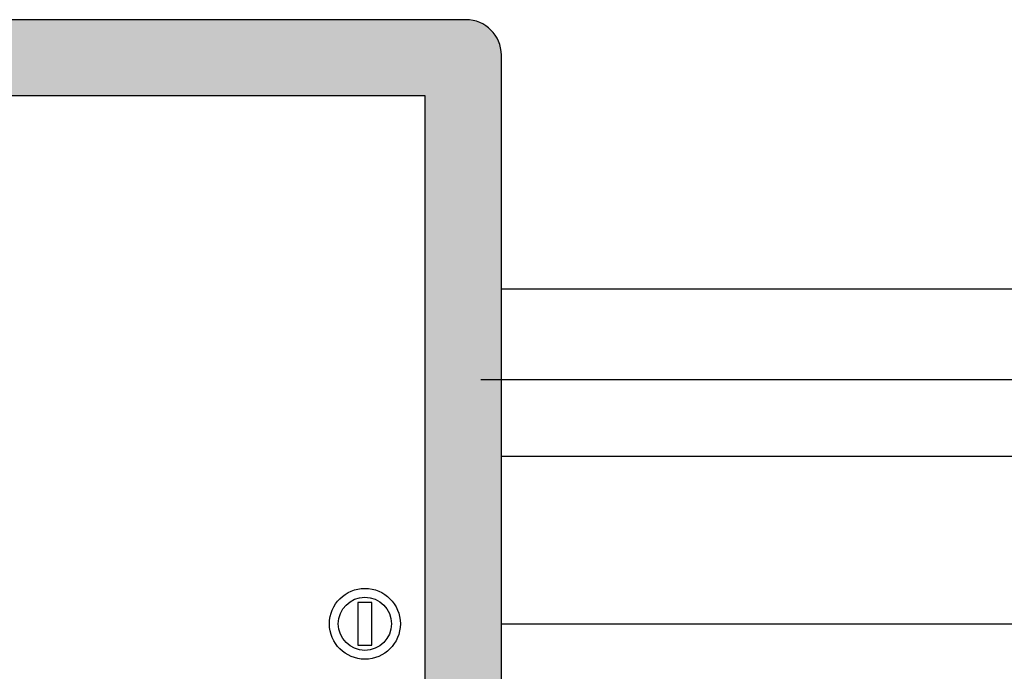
# Model space of a CAD drawing. Header units: millimetres. Extents: x 2709036 to 2756280, y 168165 to 192362.
# Tile 183 of 192: x 2744456 to 2745234, y 174550 to 175065. Entities that reach past the tile are written whole.
import ezdxf

# ---------------------------------------------------------------- set-up
doc = ezdxf.new("R2010")
doc.units = ezdxf.units.MM
doc.header["$MEASUREMENT"] = 0
for name, color, linetype in [('D+H Urządzenia', 30, 'Continuous'), ('DH_SO_HDGs', 3, 'Continuous'), ('DH_SO_YnTKSY', 1, 'Continuous')]:
    doc.layers.add(name, color=color, linetype=linetype)

msp = doc.modelspace()

# ---------------------------------------------------------------- linework, layer by layer
at = {"layer": 'D+H Urządzenia'}
for p, q in [((2744808.44, 175065.42), (2743909.64, 175065.42)), ((2744836.44, 174138.62), (2744836.44, 175037.42)), ((2744776.24, 175005.22), (2743941.84, 175005.22)), ((2744776.24, 174170.82), (2744776.24, 175005.22)), ((2744734.24, 174604.82), (2744723.04, 174604.82)), ((2744723.04, 174604.82), (2744723.04, 174571.22)), ((2744734.24, 174571.22), (2744734.24, 174604.82)), ((2744723.04, 174571.22), (2744734.24, 174571.22))]:
    msp.add_line(p, q, dxfattribs=at)
for radius in [28, 21]:
    msp.add_circle((2744728.64, 174588.02), radius, dxfattribs=at)
msp.add_arc((2744808.44, 175037.42), 28, 0, 90, dxfattribs=at)
at = {"layer": 'D+H Urządzenia', "lineweight": 0}
for points in [[(2744439.73, 175005.22), (2744439.73, 175065.42), (2744673.02, 175005.22)], [(2744673.02, 175005.22), (2744439.73, 175065.42), (2744673.02, 175065.42)]]:
    msp.add_solid(points, dxfattribs=at)
at = {"layer": 'D+H Urządzenia', "lineweight": 0, "extrusion": (0, 0, -1)}
for points in [[(-2744673.02, 175005.22), (-2744673.02, 175065.42), (-2744673.57, 175005.22)], [(-2744673.57, 175005.22), (-2744673.02, 175065.42), (-2744673.57, 175065.42)], [(-2744673.57, 175005.22), (-2744673.57, 175065.42), (-2744674.7, 175005.22)], [(-2744674.7, 175005.22), (-2744673.57, 175065.42), (-2744674.7, 175065.42)], [(-2744674.7, 175005.22), (-2744674.7, 175065.42), (-2744675.33, 175005.22)], [(-2744675.33, 175005.22), (-2744674.7, 175065.42), (-2744675.33, 175065.42)], [(-2744675.33, 175005.22), (-2744675.33, 175065.42), (-2744675.79, 175005.22)], [(-2744675.79, 175005.22), (-2744675.33, 175065.42), (-2744675.79, 175065.42)], [(-2744675.79, 175005.22), (-2744675.79, 175065.42), (-2744675.92, 175005.22)], [(-2744675.92, 175005.22), (-2744675.79, 175065.42), (-2744675.92, 175065.42)], [(-2744675.92, 175005.22), (-2744675.92, 175065.42), (-2744676.51, 175005.22)], [(-2744676.51, 175005.22), (-2744675.92, 175065.42), (-2744676.51, 175065.42)], [(-2744676.51, 175005.22), (-2744676.51, 175065.42), (-2744676.55, 175005.22)], [(-2744676.55, 175005.22), (-2744676.51, 175065.42), (-2744676.55, 175065.42)], [(-2744676.55, 175005.22), (-2744676.55, 175065.42), (-2744677.47, 175005.22)], [(-2744677.47, 175005.22), (-2744676.55, 175065.42), (-2744677.47, 175065.42)], [(-2744677.47, 175005.22), (-2744677.47, 175065.42), (-2744677.73, 175005.22)], [(-2744677.73, 175005.22), (-2744677.47, 175065.42), (-2744677.73, 175065.42)], [(-2744677.73, 175005.22), (-2744677.73, 175065.42), (-2744678.35, 175005.22)], [(-2744678.35, 175005.22), (-2744677.73, 175065.42), (-2744678.35, 175065.42)], [(-2744678.35, 175005.22), (-2744678.35, 175065.42), (-2744678.98, 175005.22)], [(-2744678.98, 175005.22), (-2744678.35, 175065.42), (-2744678.98, 175065.42)], [(-2744678.98, 175005.22), (-2744678.98, 175065.42), (-2744679.27, 175005.22)], [(-2744679.27, 175005.22), (-2744678.98, 175065.42), (-2744679.27, 175065.42)], [(-2744679.27, 175005.22), (-2744679.27, 175065.42), (-2744680.18, 175005.22)], [(-2744680.18, 175005.22), (-2744679.27, 175065.42), (-2744680.18, 175065.42)], [(-2744680.18, 175005.22), (-2744680.18, 175065.42), (-2744680.26, 175005.22)], [(-2744680.26, 175005.22), (-2744680.18, 175065.42), (-2744680.26, 175065.42)], [(-2744680.26, 175005.22), (-2744680.26, 175065.42), (-2744681.36, 175005.22)], [(-2744681.36, 175005.22), (-2744680.26, 175065.42), (-2744681.36, 175065.42)], [(-2744681.36, 175005.22), (-2744681.36, 175065.42), (-2744681.91, 175005.22)], [(-2744681.91, 175005.22), (-2744681.36, 175065.42), (-2744681.91, 175065.42)], [(-2744681.91, 175005.22), (-2744681.91, 175065.42), (-2744682.33, 175005.22)], [(-2744682.33, 175005.22), (-2744681.91, 175065.42), (-2744682.33, 175065.42)], [(-2744682.33, 175005.22), (-2744682.33, 175065.42), (-2744682.72, 175005.22)], [(-2744682.72, 175005.22), (-2744682.33, 175065.42), (-2744682.72, 175065.42)], [(-2744682.72, 175005.22), (-2744682.72, 175065.42), (-2744683.01, 175005.22)], [(-2744683.01, 175005.22), (-2744682.72, 175065.42), (-2744683.01, 175065.42)], [(-2744683.01, 175005.22), (-2744683.01, 175065.42), (-2744683.01, 175005.22)], [(-2744683.01, 175005.22), (-2744683.01, 175065.42), (-2744683.01, 175065.42)], [(-2744683.01, 175005.22), (-2744683.01, 175065.42), (-2744683.42, 175005.22)], [(-2744683.42, 175005.22), (-2744683.01, 175065.42), (-2744683.42, 175065.42)], [(-2744683.42, 175005.22), (-2744683.42, 175065.42), (-2744683.6, 175005.22)], [(-2744683.6, 175005.22), (-2744683.42, 175065.42), (-2744683.6, 175065.42)], [(-2744683.6, 175005.22), (-2744683.6, 175065.42), (-2744683.73, 175005.22)], [(-2744683.73, 175005.22), (-2744683.6, 175065.42), (-2744683.73, 175065.42)], [(-2744683.73, 175005.22), (-2744683.73, 175065.42), (-2744683.85, 175005.22)], [(-2744683.85, 175005.22), (-2744683.73, 175065.42), (-2744683.85, 175065.42)], [(-2744683.85, 175005.22), (-2744683.85, 175065.42), (-2744691.76, 175005.22)], [(-2744691.76, 175005.22), (-2744683.85, 175065.42), (-2744691.76, 175065.42)], [(-2744691.76, 175005.22), (-2744691.76, 175065.42), (-2744691.77, 175005.22)], [(-2744691.77, 175005.22), (-2744691.76, 175065.42), (-2744691.77, 175065.42)], [(-2744691.77, 175005.22), (-2744691.77, 175065.42), (-2744691.79, 175005.22)], [(-2744691.79, 175005.22), (-2744691.77, 175065.42), (-2744691.79, 175065.42)], [(-2744691.79, 175005.22), (-2744691.79, 175065.42), (-2744699.39, 175005.22)], [(-2744699.39, 175005.22), (-2744691.79, 175065.42), (-2744699.39, 175065.42)], [(-2744699.39, 175005.22), (-2744699.39, 175065.42), (-2744700.64, 175005.22)], [(-2744700.64, 175005.22), (-2744699.39, 175065.42), (-2744700.64, 175065.42)], [(-2744700.64, 175005.22), (-2744700.64, 175065.42), (-2744701.18, 175005.22)], [(-2744701.18, 175005.22), (-2744700.64, 175065.42), (-2744701.18, 175065.42)], [(-2744701.18, 175005.22), (-2744701.18, 175065.42), (-2744702.77, 175005.22)], [(-2744702.77, 175005.22), (-2744701.18, 175065.42), (-2744702.77, 175065.42)], [(-2744702.77, 175005.22), (-2744702.77, 175065.42), (-2744704.97, 175005.22)], [(-2744704.97, 175005.22), (-2744702.77, 175065.42), (-2744704.97, 175065.42)], [(-2744704.97, 175005.22), (-2744704.97, 175065.42), (-2744705.36, 175005.22)], [(-2744705.36, 175005.22), (-2744704.97, 175065.42), (-2744705.36, 175065.42)], [(-2744705.36, 175005.22), (-2744705.36, 175065.42), (-2744707.64, 175005.22)], [(-2744707.64, 175005.22), (-2744705.36, 175065.42), (-2744707.64, 175065.42)], [(-2744707.64, 175005.22), (-2744707.64, 175065.42), (-2744707.95, 175005.22)], [(-2744707.95, 175005.22), (-2744707.64, 175065.42), (-2744707.95, 175065.42)], [(-2744707.95, 175005.22), (-2744707.95, 175065.42), (-2744708.05, 175005.22)], [(-2744708.05, 175005.22), (-2744707.95, 175065.42), (-2744708.05, 175065.42)], [(-2744708.05, 175005.22), (-2744708.05, 175065.42), (-2744708.84, 175005.22)], [(-2744708.84, 175005.22), (-2744708.05, 175065.42), (-2744708.84, 175065.42)], [(-2744708.84, 175005.22), (-2744708.84, 175065.42), (-2744709.24, 175005.22)], [(-2744709.24, 175005.22), (-2744708.84, 175065.42), (-2744709.24, 175065.42)], [(-2744709.24, 175005.22), (-2744709.24, 175065.42), (-2744709.97, 175005.22)], [(-2744709.97, 175005.22), (-2744709.24, 175065.42), (-2744709.97, 175065.42)], [(-2744709.97, 175005.22), (-2744709.97, 175065.42), (-2744711.18, 175005.22)], [(-2744711.18, 175005.22), (-2744709.97, 175065.42), (-2744711.18, 175065.42)], [(-2744711.18, 175005.22), (-2744711.18, 175065.42), (-2744711.52, 175005.22)], [(-2744711.52, 175005.22), (-2744711.18, 175065.42), (-2744711.52, 175065.42)], [(-2744711.52, 175005.22), (-2744711.52, 175065.42), (-2744712.78, 175005.22)], [(-2744712.78, 175005.22), (-2744711.52, 175065.42), (-2744712.78, 175065.42)], [(-2744712.78, 175005.22), (-2744712.78, 175065.42), (-2744713.09, 175005.22)], [(-2744713.09, 175005.22), (-2744712.78, 175065.42), (-2744713.09, 175065.42)], [(-2744713.09, 175005.22), (-2744713.09, 175065.42), (-2744713.54, 175005.22)], [(-2744713.54, 175005.22), (-2744713.09, 175065.42), (-2744713.54, 175065.42)], [(-2744713.54, 175005.22), (-2744713.54, 175065.42), (-2744713.79, 175005.22)], [(-2744713.79, 175005.22), (-2744713.54, 175065.42), (-2744713.79, 175065.42)], [(-2744713.79, 175005.22), (-2744713.79, 175065.42), (-2744714.8, 175005.22)], [(-2744714.8, 175005.22), (-2744713.79, 175065.42), (-2744714.8, 175065.42)], [(-2744714.8, 175005.22), (-2744714.8, 175065.42), (-2744716.35, 175005.22)], [(-2744716.35, 175005.22), (-2744714.8, 175065.42), (-2744716.35, 175065.42)], [(-2744716.35, 175005.22), (-2744716.35, 175065.42), (-2744716.98, 175005.22)], [(-2744716.98, 175005.22), (-2744716.35, 175065.42), (-2744716.98, 175065.42)], [(-2744716.98, 175005.22), (-2744716.98, 175065.42), (-2744717.93, 175005.22)], [(-2744717.93, 175005.22), (-2744716.98, 175065.42), (-2744717.93, 175065.42)], [(-2744717.93, 175005.22), (-2744717.93, 175065.42), (-2744718.41, 175005.22)], [(-2744718.41, 175005.22), (-2744717.93, 175065.42), (-2744718.41, 175065.42)], [(-2744718.41, 175005.22), (-2744718.41, 175065.42), (-2744720.61, 175005.22)], [(-2744720.61, 175005.22), (-2744718.41, 175065.42), (-2744720.61, 175065.42)], [(-2744720.61, 175005.22), (-2744720.61, 175065.42), (-2744721.3, 175005.22)], [(-2744721.3, 175005.22), (-2744720.61, 175065.42), (-2744721.3, 175065.42)], [(-2744721.3, 175005.22), (-2744721.3, 175065.42), (-2744723.04, 175005.22)], [(-2744723.04, 175005.22), (-2744721.3, 175065.42), (-2744723.04, 175065.42)], [(-2744723.04, 175005.22), (-2744723.04, 175065.42), (-2744723.18, 175005.22)], [(-2744723.18, 175005.22), (-2744723.04, 175065.42), (-2744723.18, 175065.42)], [(-2744723.18, 175005.22), (-2744723.18, 175065.42), (-2744723.95, 175005.22)], [(-2744723.95, 175005.22), (-2744723.18, 175065.42), (-2744723.95, 175065.42)], [(-2744723.95, 175005.22), (-2744723.95, 175065.42), (-2744724.55, 175005.22)], [(-2744724.55, 175005.22), (-2744723.95, 175065.42), (-2744724.55, 175065.42)], [(-2744724.55, 175005.22), (-2744724.55, 175065.42), (-2744725.46, 175005.22)], [(-2744725.46, 175005.22), (-2744724.55, 175065.42), (-2744725.46, 175065.42)], [(-2744725.46, 175005.22), (-2744725.46, 175065.42), (-2744725.96, 175005.22)], [(-2744725.96, 175005.22), (-2744725.46, 175065.42), (-2744725.96, 175065.42)], [(-2744725.96, 175005.22), (-2744725.96, 175065.42), (-2744726.93, 175005.22)], [(-2744726.93, 175005.22), (-2744725.96, 175065.42), (-2744726.93, 175065.42)], [(-2744726.93, 175005.22), (-2744726.93, 175065.42), (-2744727.52, 175005.22)], [(-2744727.52, 175005.22), (-2744726.93, 175065.42), (-2744727.52, 175065.42)], [(-2744727.52, 175005.22), (-2744727.52, 175065.42), (-2744727.98, 175005.22)], [(-2744727.98, 175005.22), (-2744727.52, 175065.42), (-2744727.98, 175065.42)], [(-2744727.98, 175005.22), (-2744727.98, 175065.42), (-2744728.64, 175005.22)], [(-2744728.64, 175005.22), (-2744727.98, 175065.42), (-2744728.64, 175065.42)], [(-2744728.64, 175005.22), (-2744728.64, 175065.42), (-2744729.53, 175005.22)], [(-2744729.53, 175005.22), (-2744728.64, 175065.42), (-2744729.53, 175065.42)], [(-2744729.53, 175005.22), (-2744729.53, 175065.42), (-2744732.74, 175005.22)], [(-2744732.74, 175005.22), (-2744729.53, 175065.42), (-2744732.74, 175065.42)], [(-2744732.74, 175005.22), (-2744732.74, 175065.42), (-2744734.1, 175005.22)], [(-2744734.1, 175005.22), (-2744732.74, 175065.42), (-2744734.1, 175065.42)], [(-2744734.1, 175005.22), (-2744734.1, 175065.42), (-2744734.24, 175005.22)], [(-2744734.24, 175005.22), (-2744734.1, 175065.42), (-2744734.24, 175065.42)], [(-2744734.24, 175005.22), (-2744734.24, 175065.42), (-2744736.68, 175005.22)], [(-2744736.68, 175005.22), (-2744734.24, 175065.42), (-2744736.68, 175065.42)], [(-2744736.68, 175005.22), (-2744736.68, 175065.42), (-2744739.36, 175005.22)], [(-2744739.36, 175005.22), (-2744736.68, 175065.42), (-2744739.36, 175065.42)], [(-2744739.36, 175005.22), (-2744739.36, 175065.42), (-2744740.31, 175005.22)], [(-2744740.31, 175005.22), (-2744739.36, 175065.42), (-2744740.31, 175065.42)], [(-2744740.31, 175005.22), (-2744740.31, 175065.42), (-2744743.49, 175005.22)], [(-2744743.49, 175005.22), (-2744740.31, 175065.42), (-2744743.49, 175065.42)], [(-2744743.49, 175005.22), (-2744743.49, 175065.42), (-2744744.1, 175005.22)], [(-2744744.1, 175005.22), (-2744743.49, 175065.42), (-2744744.1, 175065.42)], [(-2744744.1, 175005.22), (-2744744.1, 175065.42), (-2744744.2, 175005.22)], [(-2744744.2, 175005.22), (-2744744.1, 175065.42), (-2744744.2, 175065.42)], [(-2744744.2, 175005.22), (-2744744.2, 175065.42), (-2744745.04, 175005.22)], [(-2744745.04, 175005.22), (-2744744.2, 175065.42), (-2744745.04, 175065.42)], [(-2744745.04, 175005.22), (-2744745.04, 175065.42), (-2744745.89, 175005.22)], [(-2744745.89, 175005.22), (-2744745.04, 175065.42), (-2744745.89, 175065.42)], [(-2744745.89, 175005.22), (-2744745.89, 175065.42), (-2744745.99, 175005.22)], [(-2744745.99, 175005.22), (-2744745.89, 175065.42), (-2744745.99, 175065.42)], [(-2744745.99, 175005.22), (-2744745.99, 175065.42), (-2744746.1, 175005.22)], [(-2744746.1, 175005.22), (-2744745.99, 175065.42), (-2744746.1, 175065.42)], [(-2744746.1, 175005.22), (-2744746.1, 175065.42), (-2744746.37, 175005.22)], [(-2744746.37, 175005.22), (-2744746.1, 175065.42), (-2744746.37, 175065.42)], [(-2744746.37, 175005.22), (-2744746.37, 175065.42), (-2744746.66, 175005.22)], [(-2744746.66, 175005.22), (-2744746.37, 175065.42), (-2744746.66, 175065.42)], [(-2744746.66, 175005.22), (-2744746.66, 175065.42), (-2744746.75, 175005.22)], [(-2744746.75, 175005.22), (-2744746.66, 175065.42), (-2744746.75, 175065.42)], [(-2744746.75, 175005.22), (-2744746.75, 175065.42), (-2744747.08, 175005.22)], [(-2744747.08, 175005.22), (-2744746.75, 175065.42), (-2744747.08, 175065.42)], [(-2744747.08, 175005.22), (-2744747.08, 175065.42), (-2744747.42, 175005.22)], [(-2744747.42, 175005.22), (-2744747.08, 175065.42), (-2744747.42, 175065.42)], [(-2744747.42, 175005.22), (-2744747.42, 175065.42), (-2744747.75, 175005.22)], [(-2744747.75, 175005.22), (-2744747.42, 175065.42), (-2744747.75, 175065.42)], [(-2744747.75, 175005.22), (-2744747.75, 175065.42), (-2744747.96, 175005.22)], [(-2744747.96, 175005.22), (-2744747.75, 175065.42), (-2744747.96, 175065.42)], [(-2744747.96, 175005.22), (-2744747.96, 175065.42), (-2744748.04, 175005.22)], [(-2744748.04, 175005.22), (-2744747.96, 175065.42), (-2744748.04, 175065.42)], [(-2744748.04, 175005.22), (-2744748.04, 175065.42), (-2744748.05, 175005.22)], [(-2744748.05, 175005.22), (-2744748.04, 175065.42), (-2744748.05, 175065.42)], [(-2744748.05, 175005.22), (-2744748.05, 175065.42), (-2744748.09, 175005.22)], [(-2744748.09, 175005.22), (-2744748.05, 175065.42), (-2744748.09, 175065.42)], [(-2744748.09, 175005.22), (-2744748.09, 175065.42), (-2744748.09, 175005.22)], [(-2744748.09, 175005.22), (-2744748.09, 175065.42), (-2744748.09, 175065.42)], [(-2744748.09, 175005.22), (-2744748.09, 175065.42), (-2744748.13, 175005.22)], [(-2744748.13, 175005.22), (-2744748.09, 175065.42), (-2744748.13, 175065.42)], [(-2744748.13, 175005.22), (-2744748.13, 175065.42), (-2744748.34, 175005.22)], [(-2744748.34, 175005.22), (-2744748.13, 175065.42), (-2744748.34, 175065.42)], [(-2744748.34, 175005.22), (-2744748.34, 175065.42), (-2744748.43, 175005.22)], [(-2744748.43, 175005.22), (-2744748.34, 175065.42), (-2744748.43, 175065.42)], [(-2744748.43, 175005.22), (-2744748.43, 175065.42), (-2744748.44, 175005.22)], [(-2744748.44, 175005.22), (-2744748.43, 175065.42), (-2744748.44, 175065.42)], [(-2744748.44, 175005.22), (-2744748.44, 175065.42), (-2744748.51, 175005.22)], [(-2744748.51, 175005.22), (-2744748.44, 175065.42), (-2744748.51, 175065.42)], [(-2744748.51, 175005.22), (-2744748.51, 175065.42), (-2744748.72, 175005.22)], [(-2744748.72, 175005.22), (-2744748.51, 175065.42), (-2744748.72, 175065.42)], [(-2744748.72, 175005.22), (-2744748.72, 175065.42), (-2744748.8, 175005.22)], [(-2744748.8, 175005.22), (-2744748.72, 175065.42), (-2744748.8, 175065.42)], [(-2744748.8, 175005.22), (-2744748.8, 175065.42), (-2744749.01, 175005.22)], [(-2744749.01, 175005.22), (-2744748.8, 175065.42), (-2744749.01, 175065.42)], [(-2744749.01, 175005.22), (-2744749.01, 175065.42), (-2744749.14, 175005.22)], [(-2744749.14, 175005.22), (-2744749.01, 175065.42), (-2744749.14, 175065.42)], [(-2744749.14, 175005.22), (-2744749.14, 175065.42), (-2744749.24, 175005.22)], [(-2744749.24, 175005.22), (-2744749.14, 175065.42), (-2744749.24, 175065.42)], [(-2744749.24, 175005.22), (-2744749.24, 175065.42), (-2744749.43, 175005.22)], [(-2744749.43, 175005.22), (-2744749.24, 175065.42), (-2744749.43, 175065.42)], [(-2744749.43, 175005.22), (-2744749.43, 175065.42), (-2744749.52, 175005.22)], [(-2744749.52, 175005.22), (-2744749.43, 175065.42), (-2744749.52, 175065.42)], [(-2744749.52, 175005.22), (-2744749.52, 175065.42), (-2744749.64, 175005.22)], [(-2744749.64, 175005.22), (-2744749.52, 175065.42), (-2744749.64, 175065.42)], [(-2744749.64, 175005.22), (-2744749.64, 175065.42), (-2744749.64, 175005.22)], [(-2744749.64, 175005.22), (-2744749.64, 175065.42), (-2744749.64, 175065.42)], [(-2744749.64, 175005.22), (-2744749.64, 175065.42), (-2744749.69, 175005.22)], [(-2744749.69, 175005.22), (-2744749.64, 175065.42), (-2744749.69, 175065.42)], [(-2744749.69, 175005.22), (-2744749.69, 175065.42), (-2744749.81, 175005.22)], [(-2744749.81, 175005.22), (-2744749.69, 175065.42), (-2744749.81, 175065.42)], [(-2744749.81, 175005.22), (-2744749.81, 175065.42), (-2744749.85, 175005.22)], [(-2744749.85, 175005.22), (-2744749.81, 175065.42), (-2744749.85, 175065.42)], [(-2744749.85, 175005.22), (-2744749.85, 175065.42), (-2744750.02, 175005.22)], [(-2744750.02, 175005.22), (-2744749.85, 175065.42), (-2744750.02, 175065.42)], [(-2744750.02, 175005.22), (-2744750.02, 175065.42), (-2744750.06, 175005.22)], [(-2744750.06, 175005.22), (-2744750.02, 175065.42), (-2744750.06, 175065.42)], [(-2744750.06, 175005.22), (-2744750.06, 175065.42), (-2744750.15, 175005.22)], [(-2744750.15, 175005.22), (-2744750.06, 175065.42), (-2744750.15, 175065.42)], [(-2744750.15, 175005.22), (-2744750.15, 175065.42), (-2744750.23, 175005.22)], [(-2744750.23, 175005.22), (-2744750.15, 175065.42), (-2744750.23, 175065.42)], [(-2744750.23, 175005.22), (-2744750.23, 175065.42), (-2744750.36, 175005.22)], [(-2744750.36, 175005.22), (-2744750.23, 175065.42), (-2744750.36, 175065.42)], [(-2744750.36, 175005.22), (-2744750.36, 175065.42), (-2744750.4, 175005.22)], [(-2744750.4, 175005.22), (-2744750.36, 175065.42), (-2744750.4, 175065.42)], [(-2744750.4, 175005.22), (-2744750.4, 175065.42), (-2744750.44, 175005.22)], [(-2744750.44, 175005.22), (-2744750.4, 175065.42), (-2744750.44, 175065.42)], [(-2744750.44, 175005.22), (-2744750.44, 175065.42), (-2744750.57, 175005.22)], [(-2744750.57, 175005.22), (-2744750.44, 175065.42), (-2744750.57, 175065.42)], [(-2744750.57, 175005.22), (-2744750.57, 175065.42), (-2744750.69, 175005.22)], [(-2744750.69, 175005.22), (-2744750.57, 175065.42), (-2744750.69, 175065.42)], [(-2744750.69, 175005.22), (-2744750.69, 175065.42), (-2744750.74, 175005.22)], [(-2744750.74, 175005.22), (-2744750.69, 175065.42), (-2744750.74, 175065.42)], [(-2744750.74, 175005.22), (-2744750.74, 175065.42), (-2744751.16, 175005.22)], [(-2744751.16, 175005.22), (-2744750.74, 175065.42), (-2744751.16, 175065.42)], [(-2744751.16, 175005.22), (-2744751.16, 175065.42), (-2744751.28, 175005.22)], [(-2744751.28, 175005.22), (-2744751.16, 175065.42), (-2744751.28, 175065.42)], [(-2744751.28, 175005.22), (-2744751.28, 175065.42), (-2744751.62, 175005.22)], [(-2744751.62, 175005.22), (-2744751.28, 175065.42), (-2744751.62, 175065.42)], [(-2744751.62, 175005.22), (-2744751.62, 175065.42), (-2744751.77, 175005.22)], [(-2744751.77, 175005.22), (-2744751.62, 175065.42), (-2744751.77, 175065.42)], [(-2744751.77, 175005.22), (-2744751.77, 175065.42), (-2744751.83, 175005.22)], [(-2744751.83, 175005.22), (-2744751.77, 175065.42), (-2744751.83, 175065.42)], [(-2744751.83, 175005.22), (-2744751.83, 175065.42), (-2744751.92, 175005.22)], [(-2744751.92, 175005.22), (-2744751.83, 175065.42), (-2744751.92, 175065.42)], [(-2744751.92, 175005.22), (-2744751.92, 175065.42), (-2744752.2, 175005.22)], [(-2744752.2, 175005.22), (-2744751.92, 175065.42), (-2744752.2, 175065.42)], [(-2744752.2, 175005.22), (-2744752.2, 175065.42), (-2744752.37, 175005.22)], [(-2744752.37, 175005.22), (-2744752.2, 175065.42), (-2744752.37, 175065.42)], [(-2744752.37, 175005.22), (-2744752.37, 175065.42), (-2744752.46, 175005.22)], [(-2744752.46, 175005.22), (-2744752.37, 175065.42), (-2744752.46, 175065.42)], [(-2744752.46, 175005.22), (-2744752.46, 175065.42), (-2744752.79, 175005.22)], [(-2744752.79, 175005.22), (-2744752.46, 175065.42), (-2744752.79, 175065.42)], [(-2744752.79, 175005.22), (-2744752.79, 175065.42), (-2744754.51, 175005.22)], [(-2744754.51, 175005.22), (-2744752.79, 175065.42), (-2744754.51, 175065.42)], [(-2744754.51, 175005.22), (-2744754.51, 175065.42), (-2744756.1, 175005.22)], [(-2744756.1, 175005.22), (-2744754.51, 175065.42), (-2744756.1, 175065.42)], [(-2744756.1, 175005.22), (-2744756.1, 175065.42), (-2744756.64, 175005.22)], [(-2744756.64, 175005.22), (-2744756.1, 175065.42), (-2744756.64, 175065.42)], [(-2744756.64, 175005.22), (-2744756.64, 175065.42), (-2744776.24, 175005.22)], [(-2744776.24, 175005.22), (-2744756.64, 175065.42), (-2744776.24, 175065.42)], [(-2744776.24, 174110.62), (-2744776.24, 175065.42), (-2744808.44, 174110.62)], [(-2744808.44, 174110.62), (-2744776.24, 175065.42), (-2744808.44, 175065.42)], [(-2744808.44, 174110.62), (-2744808.44, 175065.42), (-2744813.3, 174111.05)], [(-2744813.3, 174111.05), (-2744808.44, 175065.42), (-2744813.3, 175064.99)], [(-2744813.3, 174111.05), (-2744813.3, 175064.99), (-2744818.02, 174112.31)], [(-2744818.02, 174112.31), (-2744813.3, 175064.99), (-2744818.02, 175063.73)], [(-2744818.02, 174112.31), (-2744818.02, 175063.73), (-2744822.44, 174114.37)], [(-2744822.44, 174114.37), (-2744818.02, 175063.73), (-2744822.44, 175061.67)], [(-2744822.44, 174114.37), (-2744822.44, 175061.67), (-2744826.44, 174117.17)], [(-2744826.44, 174117.17), (-2744822.44, 175061.67), (-2744826.44, 175058.87)], [(-2744826.44, 174117.17), (-2744826.44, 175058.87), (-2744829.89, 174120.62)], [(-2744829.89, 174120.62), (-2744826.44, 175058.87), (-2744829.89, 175055.42)], [(-2744829.89, 174120.62), (-2744829.89, 175055.42), (-2744832.69, 174124.62)], [(-2744832.69, 174124.62), (-2744829.89, 175055.42), (-2744832.69, 175051.42)], [(-2744832.69, 174124.62), (-2744832.69, 175051.42), (-2744834.75, 174129.04)], [(-2744834.75, 174129.04), (-2744832.69, 175051.42), (-2744834.75, 175047)], [(-2744834.75, 174129.04), (-2744834.75, 175047), (-2744836.02, 174133.76)], [(-2744836.02, 174133.76), (-2744834.75, 175047), (-2744836.02, 175042.28)], [(-2744836.02, 174133.76), (-2744836.02, 175042.28), (-2744836.44, 174138.62)], [(-2744836.44, 174138.62), (-2744836.02, 175042.28), (-2744836.44, 175037.42)]]:
    msp.add_solid(points, dxfattribs=at)
at = {"layer": 'DH_SO_HDGs'}
for p, q in [((2744836.44, 174852.78), (2749853.3, 174852.78)), ((2748975.88, 174780.92), (2744820.33, 174780.92)), ((2744836.44, 174720.4), (2748608.73, 174720.4))]:
    msp.add_line(p, q, dxfattribs=at)
at = {"layer": 'DH_SO_YnTKSY'}
msp.add_line((2744836.44, 174588.02), (2747598.73, 174588.02), dxfattribs=at)

doc.saveas('drawing.dxf')
